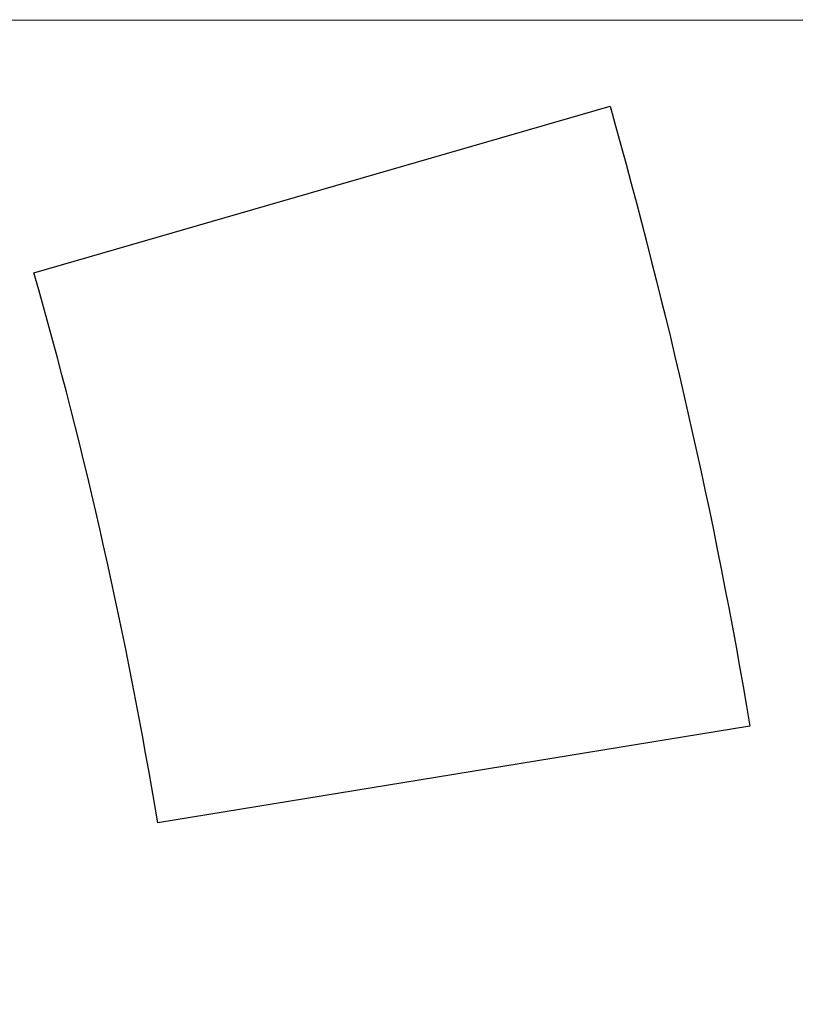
# Model space of a CAD drawing. Header units: millimetres. Extents: x 7146 to 9108, y -1574 to -663.
# Tile 49 of 256: x 7258.147 to 7258.649, y -1213.74 to -1213.103. Entities that reach past the tile are written whole.
import ezdxf

# ---------------------------------------------------------------- set-up
doc = ezdxf.new("R2010")
doc.units = ezdxf.units.MM
doc.header["$LTSCALE"] = 3

msp = doc.modelspace()

# ---------------------------------------------------------------- linework, layer by layer
at = {"linetype": 'Continuous', "lineweight": 30}
for points, knots in [([(7255.66987, -1213.63166), (7255.69727, -1213.44566), (7255.73767, -1213.26876), (7255.78947, -1213.10356), (7255.78947, -1213.10356), (7255.78947, -1213.10356), (7254.25977, -1213.10346), (7254.25977, -1213.10346), (7254.25977, -1213.10346), (7254.25977, -1213.10346), (7254.25977, -1215.36936), (7254.25977, -1215.36936), (7254.25977, -1215.36936), (7254.25977, -1215.36936), (7259.89477, -1215.36786), (7259.89477, -1215.36786), (7259.89477, -1215.36786), (7259.89477, -1215.36786), (7259.89477, -1213.10386), (7259.89477, -1213.10386), (7259.89477, -1213.10386), (7259.89477, -1213.10386), (7256.11497, -1213.10356), (7256.11497, -1213.10356), (7256.11497, -1213.10356), (7256.05797, -1213.26586), (7256.01327, -1213.44296), (7255.98307, -1213.63166), (7255.98307, -1213.63166), (7255.98307, -1213.63166), (7256.17087, -1213.63166), (7256.17087, -1213.63166), (7256.17087, -1213.63166), (7256.17087, -1213.63166), (7256.41407, -1213.63166), (7256.41407, -1213.63166), (7256.41407, -1213.63166), (7256.41407, -1213.63166), (7256.31087, -1213.85236), (7256.31087, -1213.85236), (7256.31087, -1213.85236), (7256.31087, -1213.85236), (7255.94767, -1214.62946), (7255.94767, -1214.62946), (7255.94767, -1214.62946), (7255.94767, -1214.62946), (7255.80917, -1214.92556), (7255.80917, -1214.92556), (7255.80917, -1214.92556), (7255.80917, -1214.92556), (7255.66817, -1214.63066), (7255.66817, -1214.63066), (7255.66817, -1214.63066), (7255.66817, -1214.63066), (7255.29627, -1213.85346), (7255.29627, -1213.85346), (7255.29627, -1213.85346), (7255.29627, -1213.85346), (7255.19007, -1213.63166), (7255.19007, -1213.63166), (7255.19007, -1213.63166), (7255.19007, -1213.63166), (7255.43577, -1213.63166), (7255.43577, -1213.63166), (7255.43577, -1213.63166), (7255.43577, -1213.63166), (7255.66987, -1213.63166), (7255.66987, -1213.63166)], [0, 0, 0, 0, 0.055556, 0.055556, 0.055556, 0.055556, 0.111111, 0.111111, 0.111111, 0.111111, 0.166667, 0.166667, 0.166667, 0.166667, 0.222222, 0.222222, 0.222222, 0.222222, 0.277778, 0.277778, 0.277778, 0.277778, 0.333333, 0.333333, 0.333333, 0.333333, 0.388889, 0.388889, 0.388889, 0.388889, 0.444444, 0.444444, 0.444444, 0.444444, 0.5, 0.5, 0.5, 0.5, 0.555556, 0.555556, 0.555556, 0.555556, 0.611111, 0.611111, 0.611111, 0.611111, 0.666667, 0.666667, 0.666667, 0.666667, 0.722222, 0.722222, 0.722222, 0.722222, 0.777778, 0.777778, 0.777778, 0.777778, 0.833333, 0.833333, 0.833333, 0.833333, 0.888889, 0.888889, 0.888889, 0.888889, 1, 1, 1, 1]), ([(7255.66987, -1213.63166), (7255.69727, -1213.44566), (7255.73767, -1213.26876), (7255.78947, -1213.10356), (7255.78947, -1213.10356), (7255.78947, -1213.10356), (7254.25977, -1213.10346), (7254.25977, -1213.10346), (7254.25977, -1213.10346), (7254.25977, -1213.10346), (7254.25977, -1215.36936), (7254.25977, -1215.36936), (7254.25977, -1215.36936), (7254.25977, -1215.36936), (7259.89477, -1215.36786), (7259.89477, -1215.36786), (7259.89477, -1215.36786), (7259.89477, -1215.36786), (7259.89477, -1213.10386), (7259.89477, -1213.10386), (7259.89477, -1213.10386), (7259.89477, -1213.10386), (7256.11497, -1213.10356), (7256.11497, -1213.10356), (7256.11497, -1213.10356), (7256.05797, -1213.26586), (7256.01327, -1213.44296), (7255.98307, -1213.63166), (7255.98307, -1213.63166), (7255.98307, -1213.63166), (7256.17087, -1213.63166), (7256.17087, -1213.63166), (7256.17087, -1213.63166), (7256.17087, -1213.63166), (7256.41407, -1213.63166), (7256.41407, -1213.63166), (7256.41407, -1213.63166), (7256.41407, -1213.63166), (7256.31087, -1213.85236), (7256.31087, -1213.85236), (7256.31087, -1213.85236), (7256.31087, -1213.85236), (7255.94767, -1214.62946), (7255.94767, -1214.62946), (7255.94767, -1214.62946), (7255.94767, -1214.62946), (7255.80917, -1214.92556), (7255.80917, -1214.92556), (7255.80917, -1214.92556), (7255.80917, -1214.92556), (7255.66817, -1214.63066), (7255.66817, -1214.63066), (7255.66817, -1214.63066), (7255.66817, -1214.63066), (7255.29627, -1213.85346), (7255.29627, -1213.85346), (7255.29627, -1213.85346), (7255.29627, -1213.85346), (7255.19007, -1213.63166), (7255.19007, -1213.63166), (7255.19007, -1213.63166), (7255.19007, -1213.63166), (7255.43577, -1213.63166), (7255.43577, -1213.63166), (7255.43577, -1213.63166), (7255.43577, -1213.63166), (7255.66987, -1213.63166), (7255.66987, -1213.63166)], [0, 0, 0, 0, 0.055556, 0.055556, 0.055556, 0.055556, 0.111111, 0.111111, 0.111111, 0.111111, 0.166667, 0.166667, 0.166667, 0.166667, 0.222222, 0.222222, 0.222222, 0.222222, 0.277778, 0.277778, 0.277778, 0.277778, 0.333333, 0.333333, 0.333333, 0.333333, 0.388889, 0.388889, 0.388889, 0.388889, 0.444444, 0.444444, 0.444444, 0.444444, 0.5, 0.5, 0.5, 0.5, 0.555556, 0.555556, 0.555556, 0.555556, 0.611111, 0.611111, 0.611111, 0.611111, 0.666667, 0.666667, 0.666667, 0.666667, 0.722222, 0.722222, 0.722222, 0.722222, 0.777778, 0.777778, 0.777778, 0.777778, 0.833333, 0.833333, 0.833333, 0.833333, 0.888889, 0.888889, 0.888889, 0.888889, 1, 1, 1, 1]), ([(7258.61927, -1213.56026), (7258.59637, -1213.42296), (7258.56617, -1213.29326), (7258.52897, -1213.15946), (7258.52897, -1213.15946), (7258.52897, -1213.15946), (7258.15627, -1213.26716), (7258.15627, -1213.26716), (7258.15627, -1213.26716), (7258.18977, -1213.38436), (7258.21627, -1213.50226), (7258.23637, -1213.62276), (7258.23637, -1213.62276), (7258.23637, -1213.62276), (7258.61927, -1213.56026), (7258.61927, -1213.56026)], [0, 0, 0, 0, 0.2, 0.2, 0.2, 0.2, 0.4, 0.4, 0.4, 0.4, 0.6, 0.6, 0.6, 0.6, 1, 1, 1, 1]), ([(7258.61927, -1213.56026), (7258.59637, -1213.42296), (7258.56617, -1213.29326), (7258.52897, -1213.15946), (7258.52897, -1213.15946), (7258.52897, -1213.15946), (7258.15627, -1213.26716), (7258.15627, -1213.26716), (7258.15627, -1213.26716), (7258.18977, -1213.38436), (7258.21627, -1213.50226), (7258.23637, -1213.62276), (7258.23637, -1213.62276), (7258.23637, -1213.62276), (7258.61927, -1213.56026), (7258.61927, -1213.56026)], [0, 0, 0, 0, 0.2, 0.2, 0.2, 0.2, 0.4, 0.4, 0.4, 0.4, 0.6, 0.6, 0.6, 0.6, 1, 1, 1, 1])]:
    msp.add_open_spline(points, degree=3, knots=knots, dxfattribs=at)

doc.saveas('drawing.dxf')
